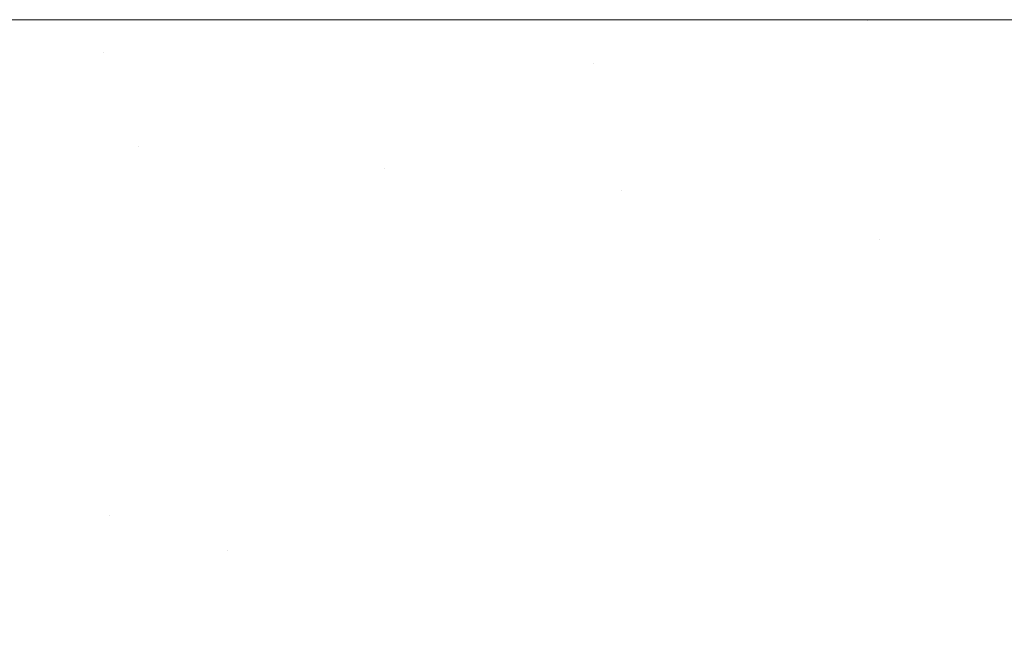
# Model space of a CAD drawing. Header units: centimetres. Extents: x -44.1 to 45.2, y 4.2 to 6.
# Tile 225 of 256: x -14.0666 to -14.014, y 5.967 to 6.0002. Entities that reach past the tile are written whole.
import ezdxf

# ---------------------------------------------------------------- set-up
doc = ezdxf.new("R2010")
doc.units = ezdxf.units.CM
doc.header["$LTSCALE"] = 2.54
doc.layers.add('Lucido design-1', color=7, linetype='Continuous')

# ---------------------------------------------------------------- blocks, each defined once
blk = doc.blocks.new('Gruppo-4-1')
at = {"color": 7, "linetype": 'Continuous', "lineweight": 9}
for points, invisible_edges in [([(-43.918995, 6.000144, -2276.319046), (-8.333029, 6.000212, -2276.32217), (-26.126012, 6.000212, -2276.32217)], 9), ([(-43.918995, 6.000144, -2276.319046), (45.04592, 6.000144, -2276.319046), (9.459954, 6.000212, -2276.32217), (-8.333029, 6.000212, -2276.32217)], 11), ([(-26.126012, 6.000212, -2276.32217), (-14.053981, 6.000212, -2276.536617), (-14.072283, 6.000212, -2276.541394)], 9), ([(-26.126012, 6.000212, -2276.32217), (-14.034641, 6.000212, -2276.532382), (-14.053981, 6.000212, -2276.536617)], 9), ([(-26.126012, 6.000212, -2276.32217), (-14.014352, 6.000212, -2276.528777), (-14.022745, 6.000212, -2276.530268), (-14.034641, 6.000212, -2276.532382)], 9), ([(-26.126012, 6.000212, -2276.32217), (-13.993237, 6.000212, -2276.525887), (-14.014352, 6.000212, -2276.528777)], 9), ([(-26.126012, 6.000212, -2276.32217), (-13.971451, 6.000212, -2276.523786), (-13.973416, 6.000212, -2276.523976)], 9), ([(-13.973416, 6.000212, -2276.523976), (-13.993237, 6.000212, -2276.525887), (-26.126012, 6.000212, -2276.32217)], 10), ([(-13.928939, 6.000212, -2276.52217), (-13.949183, 6.000212, -2276.522535), (-26.126012, 6.000212, -2276.32217), (-8.333029, 6.000212, -2276.32217)], 10), ([(-13.949183, 6.000212, -2276.522535), (-13.971451, 6.000212, -2276.523786), (-26.126012, 6.000212, -2276.32217)], 10), ([(-14.021297, 6.000163, -2276.533169), (-14.07348, 6.000163, -2276.545203), (-14.053981, 6.000212, -2276.536617), (-14.034641, 6.000212, -2276.532382)], 11), ([(-14.07348, 6.000163, -2276.545203), (-14.072283, 6.000212, -2276.541394), (-14.053981, 6.000212, -2276.536617)], 9), ([(-14.034641, 6.000212, -2276.532382), (-14.022745, 6.000212, -2276.530268), (-14.021297, 6.000163, -2276.533169)], 10), ([(-14.021297, 6.000163, -2276.533169), (-14.022745, 6.000212, -2276.530268), (-14.014352, 6.000212, -2276.528777)], 9), ([(-13.972724, 6.000163, -2276.527036), (-14.021297, 6.000163, -2276.533169), (-14.014352, 6.000212, -2276.528777), (-13.993237, 6.000212, -2276.525887)], 11), ([(-43.918995, 6.000144, -2276.319046), (-43.918995, 6.000117, -2276.317808), (45.04592, 6.000117, -2276.317808), (45.04592, 6.000144, -2276.319046)], 10), ([(45.04592, 6.000117, -2276.317808), (-43.918995, 6.000117, -2276.317808), (-43.918995, 5.999831, -2276.313454), (45.04592, 5.999831, -2276.313454)], 5), ([(45.04592, 5.999831, -2276.313454), (-43.918995, 5.999831, -2276.313454), (-43.918995, 5.999356, -2276.309117), (45.04592, 5.999356, -2276.309117)], 5), ([(-14.021297, 6.000163, -2276.533169), (-14.019833, 6.000017, -2276.536164), (-14.07119, 6.000017, -2276.548007), (-14.07348, 6.000163, -2276.545203)], 15), ([(-14.068906, 5.999774, -2276.550803), (-14.07119, 6.000017, -2276.548007), (-14.019833, 6.000017, -2276.536164), (-14.018374, 5.999774, -2276.53915)], 15), ([(-14.018374, 5.999774, -2276.53915), (-14.016921, 5.999434, -2276.542123), (-14.066632, 5.999434, -2276.553587), (-14.068906, 5.999774, -2276.550803)], 15), ([(-13.972724, 6.000163, -2276.527036), (-13.97203, 6.000017, -2276.530129), (-14.019833, 6.000017, -2276.536164), (-14.021297, 6.000163, -2276.533169)], 15), ([(-14.018374, 5.999774, -2276.53915), (-14.019833, 6.000017, -2276.536164), (-13.97203, 6.000017, -2276.530129), (-13.971339, 5.999774, -2276.533212)], 15), ([(-13.971339, 5.999774, -2276.533212), (-13.97065, 5.999434, -2276.536281), (-14.016921, 5.999434, -2276.542123), (-14.018374, 5.999774, -2276.53915)], 15), ([(45.04592, 5.999356, -2276.309117), (-43.918995, 5.999356, -2276.309117), (-43.918995, 5.998693, -2276.304805), (45.04592, 5.998693, -2276.304805)], 5), ([(-14.066632, 5.999434, -2276.553587), (-14.064372, 5.998999, -2276.556354), (-14.089432, 5.998999, -2276.564522)], 11), ([(-14.064372, 5.998999, -2276.556354), (-14.066632, 5.999434, -2276.553587), (-14.016921, 5.999434, -2276.542123), (-14.015477, 5.998999, -2276.545079)], 15), ([(-14.015477, 5.998999, -2276.545079), (-14.016921, 5.999434, -2276.542123), (-13.97065, 5.999434, -2276.536281), (-13.969965, 5.998999, -2276.539333)], 15), ([(45.04592, 5.998693, -2276.304805), (-43.918995, 5.998693, -2276.304805), (-43.918995, 5.997842, -2276.300526), (45.04592, 5.997842, -2276.300526)], 5), ([(-14.089432, 5.998999, -2276.564522), (-14.064372, 5.998999, -2276.556354), (-14.062128, 5.99847, -2276.559102), (-14.086773, 5.99847, -2276.567134)], 15), ([(-14.015477, 5.998999, -2276.545079), (-14.014043, 5.99847, -2276.548013), (-14.062128, 5.99847, -2276.559102), (-14.064372, 5.998999, -2276.556354)], 15), ([(-13.969965, 5.998999, -2276.539333), (-13.969285, 5.99847, -2276.542362), (-14.014043, 5.99847, -2276.548013), (-14.015477, 5.998999, -2276.545079)], 15), ([(-14.086773, 5.99847, -2276.567134), (-14.062128, 5.99847, -2276.559102), (-14.059903, 5.997848, -2276.561825), (-14.084137, 5.997848, -2276.569723)], 15), ([(-14.062128, 5.99847, -2276.559102), (-14.014043, 5.99847, -2276.548013), (-14.035961, 5.997848, -2276.555616)], 11), ([(-14.035961, 5.997848, -2276.555616), (-14.059903, 5.997848, -2276.561825), (-14.062128, 5.99847, -2276.559102)], 11), ([(-14.014043, 5.99847, -2276.548013), (-14.012622, 5.997848, -2276.550922), (-14.035961, 5.997848, -2276.555616)], 11), ([(-14.012622, 5.997848, -2276.550922), (-14.014043, 5.99847, -2276.548013), (-13.969285, 5.99847, -2276.542362), (-13.968612, 5.997848, -2276.545365)], 15), ([(45.04592, 5.997842, -2276.300526), (-43.918995, 5.997842, -2276.300526), (-43.918995, 5.996805, -2276.296288), (45.04592, 5.996805, -2276.296288)], 5), ([(-14.084137, 5.997848, -2276.569723), (-14.059903, 5.997848, -2276.561825), (-14.057702, 5.997135, -2276.564521), (-14.081528, 5.997135, -2276.572286)], 15), ([(-14.034161, 5.997135, -2276.558416), (-14.057702, 5.997135, -2276.564521), (-14.059903, 5.997848, -2276.561825), (-14.035961, 5.997848, -2276.555616)], 15), ([(-14.035961, 5.997848, -2276.555616), (-14.012622, 5.997848, -2276.550922), (-14.011215, 5.997135, -2276.553801), (-14.034161, 5.997135, -2276.558416)], 15), ([(-14.078949, 5.996334, -2276.57482), (-14.081528, 5.997135, -2276.572286), (-14.057702, 5.997135, -2276.564521), (-14.055525, 5.996334, -2276.567185)], 15), ([(-14.055525, 5.996334, -2276.567185), (-14.057702, 5.997135, -2276.564521), (-14.034161, 5.997135, -2276.558416), (-14.032383, 5.996334, -2276.561183)], 15), ([(-14.032383, 5.996334, -2276.561183), (-14.034161, 5.997135, -2276.558416), (-14.011215, 5.997135, -2276.553801), (-14.009824, 5.996334, -2276.556646)], 15), ([(45.04592, 5.996805, -2276.296288), (-43.918995, 5.996805, -2276.296288), (-43.918995, 5.995584, -2276.292099), (45.04592, 5.995584, -2276.292099)], 5), ([(-14.055525, 5.996334, -2276.567185), (-14.053377, 5.995446, -2276.569815), (-14.076404, 5.995446, -2276.57732), (-14.078949, 5.996334, -2276.57482)], 15), ([(-14.032383, 5.996334, -2276.561183), (-14.030628, 5.995446, -2276.563915), (-14.053377, 5.995446, -2276.569815), (-14.055525, 5.996334, -2276.567185)], 15), ([(-14.009824, 5.996334, -2276.556646), (-14.008452, 5.995446, -2276.559455), (-14.030628, 5.995446, -2276.563915), (-14.032383, 5.996334, -2276.561183)], 15), ([(45.04592, 5.995584, -2276.292099), (-43.918995, 5.995584, -2276.292099), (-43.918995, 5.994181, -2276.287968), (45.04592, 5.994181, -2276.287968)], 5), ([(-14.073895, 5.994473, -2276.579784), (-14.076404, 5.995446, -2276.57732), (-14.053377, 5.995446, -2276.569815), (-14.051261, 5.994473, -2276.572407)], 15), ([(-14.051261, 5.994473, -2276.572407), (-14.053377, 5.995446, -2276.569815), (-14.030628, 5.995446, -2276.563915), (-14.028898, 5.994473, -2276.566607)], 15), ([(-14.028898, 5.994473, -2276.566607), (-14.030628, 5.995446, -2276.563915), (-14.008452, 5.995446, -2276.559455), (-14.007099, 5.994473, -2276.562223)], 15), ([(-14.073895, 5.994473, -2276.579784), (-14.051261, 5.994473, -2276.572407), (-14.060289, 5.99342, -2276.57838)], 11), ([(-14.060289, 5.99342, -2276.57838), (-14.071426, 5.99342, -2276.582209), (-14.073895, 5.994473, -2276.579784)], 11), ([(-14.051261, 5.994473, -2276.572407), (-14.049177, 5.99342, -2276.574958), (-14.060289, 5.99342, -2276.57838)], 11), ([(-14.028898, 5.994473, -2276.566607), (-14.027195, 5.99342, -2276.569257), (-14.049177, 5.99342, -2276.574958), (-14.051261, 5.994473, -2276.572407)], 15), ([(-14.007099, 5.994473, -2276.562223), (-14.005768, 5.99342, -2276.564947), (-14.027195, 5.99342, -2276.569257), (-14.028898, 5.994473, -2276.566607)], 15), ([(45.04592, 5.994181, -2276.287968), (-43.918995, 5.994181, -2276.287968), (-43.918995, 5.9926, -2276.283902), (45.04592, 5.9926, -2276.283902)], 5), ([(-14.058053, 5.992287, -2276.580829), (-14.069, 5.992287, -2276.584592), (-14.071426, 5.99342, -2276.582209), (-14.060289, 5.99342, -2276.57838)], 15), ([(-14.060289, 5.99342, -2276.57838), (-14.049177, 5.99342, -2276.574958), (-14.04713, 5.992287, -2276.577465), (-14.058053, 5.992287, -2276.580829)], 15), ([(-14.04713, 5.992287, -2276.577465), (-14.049177, 5.99342, -2276.574958), (-14.027195, 5.99342, -2276.569257), (-14.025522, 5.992287, -2276.571861)], 15), ([(-14.025522, 5.992287, -2276.571861), (-14.027195, 5.99342, -2276.569257), (-14.005768, 5.99342, -2276.564947), (-14.00446, 5.992287, -2276.567625)], 15), ([(45.04592, 5.9926, -2276.283902), (-43.918995, 5.9926, -2276.283902), (-43.918995, 5.990843, -2276.279908), (45.04592, 5.990843, -2276.279908)], 5), ([(-14.079923, 5.992287, -2276.588772), (-14.069, 5.992287, -2276.584592), (-14.066619, 5.991079, -2276.586931), (-14.077356, 5.991079, -2276.59104)], 15), ([(-14.055858, 5.991079, -2276.583232), (-14.066619, 5.991079, -2276.586931), (-14.069, 5.992287, -2276.584592), (-14.058053, 5.992287, -2276.580829)], 15), ([(-14.058053, 5.992287, -2276.580829), (-14.04713, 5.992287, -2276.577465), (-14.04512, 5.991079, -2276.579925), (-14.055858, 5.991079, -2276.583232)], 15), ([(-14.04713, 5.992287, -2276.577465), (-14.025522, 5.992287, -2276.571861), (-14.034449, 5.991079, -2276.576992)], 11), ([(-14.034449, 5.991079, -2276.576992), (-14.04512, 5.991079, -2276.579925), (-14.04713, 5.992287, -2276.577465)], 11), ([(-14.025522, 5.992287, -2276.571861), (-14.02388, 5.991079, -2276.574416), (-14.034449, 5.991079, -2276.576992)], 11), ([(-14.00446, 5.992287, -2276.567625), (-14.003176, 5.991079, -2276.570252), (-14.02388, 5.991079, -2276.574416), (-14.025522, 5.992287, -2276.571861)], 15), ([(45.04592, 5.990843, -2276.279908), (-43.918995, 5.990843, -2276.279908), (-43.918995, 5.988913, -2276.275995), (45.04592, 5.988913, -2276.275995)], 5), ([(-14.077356, 5.991079, -2276.59104), (-14.066619, 5.991079, -2276.586931), (-14.064285, 5.989798, -2276.589223), (-14.074841, 5.989798, -2276.593262)], 15), ([(-14.053707, 5.989798, -2276.585587), (-14.064285, 5.989798, -2276.589223), (-14.066619, 5.991079, -2276.586931), (-14.055858, 5.991079, -2276.583232)], 15), ([(-14.055858, 5.991079, -2276.583232), (-14.04512, 5.991079, -2276.579925), (-14.043151, 5.989798, -2276.582336), (-14.053707, 5.989798, -2276.585587)], 15), ([(-14.032661, 5.989798, -2276.579453), (-14.043151, 5.989798, -2276.582336), (-14.04512, 5.991079, -2276.579925), (-14.034449, 5.991079, -2276.576992)], 15), ([(-14.034449, 5.991079, -2276.576992), (-14.02388, 5.991079, -2276.574416), (-14.022271, 5.989798, -2276.57692), (-14.032661, 5.989798, -2276.579453)], 15), ([(-14.022271, 5.989798, -2276.57692), (-14.02388, 5.991079, -2276.574416), (-14.003176, 5.991079, -2276.570252), (-14.001918, 5.989798, -2276.572827)], 15), ([(-14.074841, 5.989798, -2276.593262), (-14.064285, 5.989798, -2276.589223), (-14.062002, 5.988447, -2276.591467), (-14.072379, 5.988447, -2276.595437)], 15), ([(-14.051602, 5.988447, -2276.587891), (-14.062002, 5.988447, -2276.591467), (-14.064285, 5.989798, -2276.589223), (-14.053707, 5.989798, -2276.585587)], 15), ([(-14.053707, 5.989798, -2276.585587), (-14.043151, 5.989798, -2276.582336), (-14.041224, 5.988447, -2276.584695), (-14.051602, 5.988447, -2276.587891)], 15), ([(-14.030911, 5.988447, -2276.581861), (-14.041224, 5.988447, -2276.584695), (-14.043151, 5.989798, -2276.582336), (-14.032661, 5.989798, -2276.579453)], 15), ([(-14.032661, 5.989798, -2276.579453), (-14.022271, 5.989798, -2276.57692), (-14.020696, 5.988447, -2276.579371), (-14.030911, 5.988447, -2276.581861)], 15), ([(-14.001918, 5.989798, -2276.572827), (-14.000686, 5.988447, -2276.575346), (-14.020696, 5.988447, -2276.579371), (-14.022271, 5.989798, -2276.57692)], 15), ([(45.04592, 5.988913, -2276.275995), (-43.918995, 5.988913, -2276.275995), (-43.918995, 5.986815, -2276.27217), (45.04592, 5.986815, -2276.27217)], 5), ([(-14.072379, 5.988447, -2276.595437), (-14.062002, 5.988447, -2276.591467), (-14.05977, 5.987031, -2276.593658), (-14.069974, 5.987031, -2276.597563)], 15), ([(-14.049544, 5.987031, -2276.590143), (-14.05977, 5.987031, -2276.593658), (-14.062002, 5.988447, -2276.591467), (-14.051602, 5.988447, -2276.587891)], 15), ([(-14.051602, 5.988447, -2276.587891), (-14.041224, 5.988447, -2276.584695), (-14.039341, 5.987031, -2276.587), (-14.049544, 5.987031, -2276.590143)], 15), ([(-14.0292, 5.987031, -2276.584214), (-14.039341, 5.987031, -2276.587), (-14.041224, 5.988447, -2276.584695), (-14.030911, 5.988447, -2276.581861)], 15), ([(-14.030911, 5.988447, -2276.581861), (-14.020696, 5.988447, -2276.579371), (-14.019157, 5.987031, -2276.581766), (-14.0292, 5.987031, -2276.584214)], 15), ([(-14.020696, 5.988447, -2276.579371), (-14.000686, 5.988447, -2276.575346), (-14.009243, 5.987031, -2276.579637)], 11), ([(-14.009243, 5.987031, -2276.579637), (-14.019157, 5.987031, -2276.581766), (-14.020696, 5.988447, -2276.579371)], 11), ([(-14.069974, 5.987031, -2276.597563), (-14.05977, 5.987031, -2276.593658), (-14.057593, 5.985551, -2276.595798), (-14.067626, 5.985551, -2276.599637)], 15), ([(-14.047537, 5.985551, -2276.59234), (-14.057593, 5.985551, -2276.595798), (-14.05977, 5.987031, -2276.593658), (-14.049544, 5.987031, -2276.590143)], 15), ([(-14.049544, 5.987031, -2276.590143), (-14.039341, 5.987031, -2276.587), (-14.037504, 5.985551, -2276.58925), (-14.047537, 5.985551, -2276.59234)], 15), ([(-14.027532, 5.985551, -2276.58651), (-14.037504, 5.985551, -2276.58925), (-14.039341, 5.987031, -2276.587), (-14.0292, 5.987031, -2276.584214)], 15), ([(-14.0292, 5.987031, -2276.584214), (-14.019157, 5.987031, -2276.581766), (-14.017656, 5.985551, -2276.584103), (-14.027532, 5.985551, -2276.58651)], 15), ([(-14.007906, 5.985551, -2276.582009), (-14.017656, 5.985551, -2276.584103), (-14.019157, 5.987031, -2276.581766), (-14.009243, 5.987031, -2276.579637)], 15), ([(45.04592, 5.985531, -2276.270055), (45.04592, 5.986815, -2276.27217), (-43.918995, 5.986815, -2276.27217), (-43.918995, 5.985531, -2276.270055)], 10), ([(-43.918995, 5.985531, -2276.270055), (-43.918995, 5.984551, -2276.26844), (45.04592, 5.984551, -2276.26844), (45.04592, 5.985531, -2276.270055)], 10), ([(-14.065339, 5.984013, -2276.601658), (-14.075137, 5.984013, -2276.605823), (-14.077589, 5.985551, -2276.603871), (-14.067626, 5.985551, -2276.599637)], 15), ([(-14.067626, 5.985551, -2276.599637), (-14.057593, 5.985551, -2276.595798), (-14.05547, 5.984013, -2276.597882), (-14.065339, 5.984013, -2276.601658)], 15), ([(-14.045581, 5.984013, -2276.594482), (-14.05547, 5.984013, -2276.597882), (-14.057593, 5.985551, -2276.595798), (-14.047537, 5.985551, -2276.59234)], 15), ([(-14.047537, 5.985551, -2276.59234), (-14.037504, 5.985551, -2276.58925), (-14.035713, 5.984013, -2276.591443), (-14.045581, 5.984013, -2276.594482)], 15), ([(-14.025905, 5.984013, -2276.588748), (-14.035713, 5.984013, -2276.591443), (-14.037504, 5.985551, -2276.58925), (-14.027532, 5.985551, -2276.58651)], 15), ([(-14.027532, 5.985551, -2276.58651), (-14.017656, 5.985551, -2276.584103), (-14.016192, 5.984013, -2276.58638), (-14.025905, 5.984013, -2276.588748)], 15), ([(-14.006604, 5.984013, -2276.584321), (-14.016192, 5.984013, -2276.58638), (-14.017656, 5.985551, -2276.584103), (-14.007906, 5.985551, -2276.582009)], 15), ([(45.04592, 5.983999, -2276.267613), (45.04592, 5.984551, -2276.26844), (-43.918995, 5.984551, -2276.26844), (-43.918995, 5.983999, -2276.267613)], 10), ([(-43.918995, 5.983999, -2276.267613), (-43.918995, 5.982127, -2276.264812), (45.04592, 5.982127, -2276.264812), (45.04592, 5.983999, -2276.267613)], 10), ([(-14.063112, 5.982418, -2276.603625), (-14.072751, 5.982418, -2276.607722), (-14.075137, 5.984013, -2276.605823), (-14.065339, 5.984013, -2276.601658)], 15), ([(-14.065339, 5.984013, -2276.601658), (-14.05547, 5.984013, -2276.597882), (-14.053405, 5.982418, -2276.599911), (-14.063112, 5.982418, -2276.603625)], 15), ([(-14.043677, 5.982418, -2276.596566), (-14.053405, 5.982418, -2276.599911), (-14.05547, 5.984013, -2276.597882), (-14.045581, 5.984013, -2276.594482)], 15), ([(-14.045581, 5.984013, -2276.594482), (-14.035713, 5.984013, -2276.591443), (-14.03397, 5.982418, -2276.593576), (-14.043677, 5.982418, -2276.596566)], 15), ([(-14.024323, 5.982418, -2276.590925), (-14.03397, 5.982418, -2276.593576), (-14.035713, 5.984013, -2276.591443), (-14.025905, 5.984013, -2276.588748)], 15), ([(-14.025905, 5.984013, -2276.588748), (-14.016192, 5.984013, -2276.58638), (-14.014768, 5.982418, -2276.588596), (-14.024323, 5.982418, -2276.590925)], 15), ([(-14.005336, 5.982418, -2276.586571), (-14.014768, 5.982418, -2276.588596), (-14.016192, 5.984013, -2276.58638), (-14.006604, 5.984013, -2276.584321)], 15), ([(-14.070432, 5.980772, -2276.609567), (-14.072751, 5.982418, -2276.607722), (-14.063112, 5.982418, -2276.603625), (-14.060949, 5.980772, -2276.605536)], 15), ([(-14.060949, 5.980772, -2276.605536), (-14.063112, 5.982418, -2276.603625), (-14.053405, 5.982418, -2276.599911), (-14.051398, 5.980772, -2276.601882)], 15), ([(-14.041827, 5.980772, -2276.598591), (-14.051398, 5.980772, -2276.601882), (-14.053405, 5.982418, -2276.599911), (-14.043677, 5.982418, -2276.596566)], 15), ([(-14.043677, 5.982418, -2276.596566), (-14.03397, 5.982418, -2276.593576), (-14.032277, 5.980772, -2276.59565), (-14.041827, 5.980772, -2276.598591)], 15), ([(-14.022785, 5.980772, -2276.593042), (-14.032277, 5.980772, -2276.59565), (-14.03397, 5.982418, -2276.593576), (-14.024323, 5.982418, -2276.590925)], 15), ([(-14.024323, 5.982418, -2276.590925), (-14.014768, 5.982418, -2276.588596), (-14.013384, 5.980772, -2276.59075), (-14.022785, 5.980772, -2276.593042)], 15), ([(-14.004104, 5.980772, -2276.588757), (-14.013384, 5.980772, -2276.59075), (-14.014768, 5.982418, -2276.588596), (-14.005336, 5.982418, -2276.586571)], 15), ([(45.04592, 5.982127, -2276.264812), (-43.918995, 5.982127, -2276.264812), (-43.918995, 5.979547, -2276.261294), (45.04592, 5.979547, -2276.261294)], 5), ([(-14.060949, 5.980772, -2276.605536), (-14.058849, 5.979077, -2276.607391), (-14.068182, 5.979077, -2276.611358), (-14.070432, 5.980772, -2276.609567)], 15), ([(-14.051398, 5.980772, -2276.601882), (-14.049451, 5.979077, -2276.603795), (-14.058849, 5.979077, -2276.607391), (-14.060949, 5.980772, -2276.605536)], 15), ([(-14.040032, 5.979077, -2276.600557), (-14.049451, 5.979077, -2276.603795), (-14.051398, 5.980772, -2276.601882), (-14.041827, 5.980772, -2276.598591)], 15), ([(-14.041827, 5.980772, -2276.598591), (-14.032277, 5.980772, -2276.59565), (-14.030633, 5.979077, -2276.597662), (-14.040032, 5.979077, -2276.600557)], 15), ([(-14.021292, 5.979077, -2276.595095), (-14.030633, 5.979077, -2276.597662), (-14.032277, 5.980772, -2276.59565), (-14.022785, 5.980772, -2276.593042)], 15), ([(-14.022785, 5.980772, -2276.593042), (-14.013384, 5.980772, -2276.59075), (-14.012041, 5.979077, -2276.59284), (-14.021292, 5.979077, -2276.595095)], 15), ([(45.04592, 5.979547, -2276.261294), (-43.918995, 5.979547, -2276.261294), (-43.918995, 5.976816, -2276.257891), (45.04592, 5.976816, -2276.257891)], 5), ([(-14.068182, 5.979077, -2276.611358), (-14.066001, 5.977336, -2276.613093), (-14.070554, 5.977336, -2276.615185)], 11), ([(-14.066001, 5.977336, -2276.613093), (-14.068182, 5.979077, -2276.611358), (-14.058849, 5.979077, -2276.607391), (-14.056815, 5.977336, -2276.609189)], 15), ([(-14.056815, 5.977336, -2276.609189), (-14.058849, 5.979077, -2276.607391), (-14.049451, 5.979077, -2276.603795), (-14.047563, 5.977336, -2276.605649)], 15), ([(-14.038292, 5.977336, -2276.602461), (-14.047563, 5.977336, -2276.605649), (-14.049451, 5.979077, -2276.603795), (-14.040032, 5.979077, -2276.600557)], 15), ([(-14.040032, 5.979077, -2276.600557), (-14.030633, 5.979077, -2276.597662), (-14.029041, 5.977336, -2276.599612), (-14.038292, 5.977336, -2276.602461)], 15), ([(-14.019846, 5.977336, -2276.597085), (-14.029041, 5.977336, -2276.599612), (-14.030633, 5.979077, -2276.597662), (-14.021292, 5.979077, -2276.595095)], 15), ([(-14.021292, 5.979077, -2276.595095), (-14.012041, 5.979077, -2276.59284), (-14.01074, 5.977336, -2276.594866), (-14.019846, 5.977336, -2276.597085)], 15), ([(-14.070554, 5.977336, -2276.615185), (-14.066001, 5.977336, -2276.613093), (-14.063891, 5.975554, -2276.614773), (-14.068374, 5.975554, -2276.616833)], 15), ([(-14.056815, 5.977336, -2276.609189), (-14.054846, 5.975554, -2276.610928), (-14.063891, 5.975554, -2276.614773), (-14.066001, 5.977336, -2276.613093)], 15), ([(-14.047563, 5.977336, -2276.605649), (-14.045737, 5.975554, -2276.607443), (-14.054846, 5.975554, -2276.610928), (-14.056815, 5.977336, -2276.609189)], 15), ([(-14.036608, 5.975554, -2276.604304), (-14.045737, 5.975554, -2276.607443), (-14.047563, 5.977336, -2276.605649), (-14.038292, 5.977336, -2276.602461)], 15), ([(-14.038292, 5.977336, -2276.602461), (-14.029041, 5.977336, -2276.599612), (-14.027499, 5.975554, -2276.601499), (-14.036608, 5.975554, -2276.604304)], 15), ([(-14.018446, 5.975554, -2276.599011), (-14.027499, 5.975554, -2276.601499), (-14.029041, 5.977336, -2276.599612), (-14.019846, 5.977336, -2276.597085)], 15), ([(-14.019846, 5.977336, -2276.597085), (-14.01074, 5.977336, -2276.594866), (-14.00948, 5.975554, -2276.596826), (-14.018446, 5.975554, -2276.599011)], 15), ([(45.04592, 5.976816, -2276.257891), (-43.918995, 5.976816, -2276.257891), (-43.918995, 5.97394, -2276.254611), (45.04592, 5.97394, -2276.254611)], 5), ([(-14.066267, 5.973735, -2276.618425), (-14.070648, 5.973735, -2276.620545), (-14.072823, 5.975554, -2276.618986), (-14.068374, 5.975554, -2276.616833)], 15), ([(-14.068374, 5.975554, -2276.616833), (-14.063891, 5.975554, -2276.614773), (-14.061851, 5.973735, -2276.616396), (-14.066267, 5.973735, -2276.618425)], 15), ([(-14.061851, 5.973735, -2276.616396), (-14.063891, 5.975554, -2276.614773), (-14.054846, 5.975554, -2276.610928), (-14.052943, 5.973735, -2276.612609)], 15), ([(-14.052943, 5.973735, -2276.612609), (-14.054846, 5.975554, -2276.610928), (-14.045737, 5.975554, -2276.607443), (-14.043972, 5.973735, -2276.609177)], 15), ([(-14.043972, 5.973735, -2276.609177), (-14.045737, 5.975554, -2276.607443), (-14.036608, 5.975554, -2276.604304), (-14.034981, 5.973735, -2276.606086)], 15), ([(-14.034981, 5.973735, -2276.606086), (-14.036608, 5.975554, -2276.604304), (-14.027499, 5.975554, -2276.601499), (-14.02601, 5.973735, -2276.603323)], 15), ([(-14.017093, 5.973735, -2276.600873), (-14.02601, 5.973735, -2276.603323), (-14.027499, 5.975554, -2276.601499), (-14.018446, 5.975554, -2276.599011)], 15), ([(-14.018446, 5.975554, -2276.599011), (-14.00948, 5.975554, -2276.596826), (-14.008263, 5.973735, -2276.59872), (-14.017093, 5.973735, -2276.600873)], 15), ([(45.04592, 5.97394, -2276.254611), (-43.918995, 5.97394, -2276.254611), (-43.918995, 5.970923, -2276.251459), (45.04592, 5.970923, -2276.251459)], 5), ([(-14.064233, 5.97188, -2276.619961), (-14.06855, 5.97188, -2276.62205), (-14.070648, 5.973735, -2276.620545), (-14.066267, 5.973735, -2276.618425)], 15), ([(-14.066267, 5.973735, -2276.618425), (-14.061851, 5.973735, -2276.616396), (-14.059883, 5.97188, -2276.617962), (-14.064233, 5.97188, -2276.619961)], 15), ([(-14.061851, 5.973735, -2276.616396), (-14.052943, 5.973735, -2276.612609), (-14.055506, 5.97188, -2276.616053)], 11), ([(-14.055506, 5.97188, -2276.616053), (-14.059883, 5.97188, -2276.617962), (-14.061851, 5.973735, -2276.616396)], 11), ([(-14.052943, 5.973735, -2276.612609), (-14.051107, 5.97188, -2276.614232), (-14.055506, 5.97188, -2276.616053)], 11), ([(-14.043972, 5.973735, -2276.609177), (-14.042268, 5.97188, -2276.61085), (-14.051107, 5.97188, -2276.614232), (-14.052943, 5.973735, -2276.612609)], 15), ([(-14.034981, 5.973735, -2276.606086), (-14.033411, 5.97188, -2276.607805), (-14.042268, 5.97188, -2276.61085), (-14.043972, 5.973735, -2276.609177)], 15), ([(-14.02601, 5.973735, -2276.603323), (-14.024572, 5.97188, -2276.605082), (-14.033411, 5.97188, -2276.607805), (-14.034981, 5.973735, -2276.606086)], 15), ([(-14.015788, 5.97188, -2276.602669), (-14.024572, 5.97188, -2276.605082), (-14.02601, 5.973735, -2276.603323), (-14.017093, 5.973735, -2276.600873)], 15), ([(-14.017093, 5.973735, -2276.600873), (-14.008263, 5.973735, -2276.59872), (-14.007089, 5.97188, -2276.600548), (-14.015788, 5.97188, -2276.602669)], 15), ([(-14.072826, 5.97188, -2276.624231), (-14.06855, 5.97188, -2276.62205), (-14.066527, 5.969994, -2276.623501), (-14.070742, 5.969994, -2276.62565)], 15), ([(-14.062273, 5.969994, -2276.621441), (-14.066527, 5.969994, -2276.623501), (-14.06855, 5.97188, -2276.62205), (-14.064233, 5.97188, -2276.619961)], 15), ([(-14.064233, 5.97188, -2276.619961), (-14.059883, 5.97188, -2276.617962), (-14.057986, 5.969994, -2276.619472), (-14.062273, 5.969994, -2276.621441)], 15), ([(-14.053672, 5.969994, -2276.61759), (-14.057986, 5.969994, -2276.619472), (-14.059883, 5.97188, -2276.617962), (-14.055506, 5.97188, -2276.616053)], 15), ([(-14.055506, 5.97188, -2276.616053), (-14.051107, 5.97188, -2276.614232), (-14.049337, 5.969994, -2276.615795), (-14.053672, 5.969994, -2276.61759)], 15), ([(-14.049337, 5.969994, -2276.615795), (-14.051107, 5.97188, -2276.614232), (-14.042268, 5.97188, -2276.61085), (-14.040627, 5.969994, -2276.612462)], 15), ([(-14.040627, 5.969994, -2276.612462), (-14.042268, 5.97188, -2276.61085), (-14.033411, 5.97188, -2276.607805), (-14.031897, 5.969994, -2276.609461)], 15), ([(-14.031897, 5.969994, -2276.609461), (-14.033411, 5.97188, -2276.607805), (-14.024572, 5.97188, -2276.605082), (-14.023187, 5.969994, -2276.606778)], 15), ([(-14.01453, 5.969994, -2276.6044), (-14.023187, 5.969994, -2276.606778), (-14.024572, 5.97188, -2276.605082), (-14.015788, 5.97188, -2276.602669)], 15), ([(-14.015788, 5.97188, -2276.602669), (-14.007089, 5.97188, -2276.600548), (-14.005957, 5.969994, -2276.60231), (-14.01453, 5.969994, -2276.6044)], 15), ([(45.04592, 5.970923, -2276.251459), (-43.918995, 5.970923, -2276.251459), (-43.918995, 5.967771, -2276.248442), (45.04592, 5.967771, -2276.248442)], 5), ([(-14.070742, 5.969994, -2276.62565), (-14.066527, 5.969994, -2276.623501), (-14.064581, 5.968081, -2276.624896), (-14.068736, 5.968081, -2276.627015)], 15), ([(-14.060388, 5.968081, -2276.622866), (-14.064581, 5.968081, -2276.624896), (-14.066527, 5.969994, -2276.623501), (-14.062273, 5.969994, -2276.621441)], 15), ([(-14.062273, 5.969994, -2276.621441), (-14.057986, 5.969994, -2276.619472), (-14.056161, 5.968081, -2276.620924), (-14.060388, 5.968081, -2276.622866)], 15), ([(-14.051908, 5.968081, -2276.619069), (-14.056161, 5.968081, -2276.620924), (-14.057986, 5.969994, -2276.619472), (-14.053672, 5.969994, -2276.61759)], 15), ([(-14.053672, 5.969994, -2276.61759), (-14.049337, 5.969994, -2276.615795), (-14.047634, 5.968081, -2276.6173), (-14.051908, 5.968081, -2276.619069)], 15), ([(-14.040627, 5.969994, -2276.612462), (-14.039047, 5.968081, -2276.614014), (-14.047634, 5.968081, -2276.6173), (-14.049337, 5.969994, -2276.615795)], 15), ([(-14.031897, 5.969994, -2276.609461), (-14.030441, 5.968081, -2276.611055), (-14.039047, 5.968081, -2276.614014), (-14.040627, 5.969994, -2276.612462)], 15), ([(-14.023187, 5.969994, -2276.606778), (-14.021854, 5.968081, -2276.608411), (-14.030441, 5.968081, -2276.611055), (-14.031897, 5.969994, -2276.609461)], 15), ([(-14.013319, 5.968081, -2276.606065), (-14.021854, 5.968081, -2276.608411), (-14.023187, 5.969994, -2276.606778), (-14.01453, 5.969994, -2276.6044)], 15), ([(-14.01453, 5.969994, -2276.6044), (-14.005957, 5.969994, -2276.60231), (-14.004867, 5.968081, -2276.604005), (-14.013319, 5.968081, -2276.606065)], 15), ([(-14.068736, 5.968081, -2276.627015), (-14.064581, 5.968081, -2276.624896), (-14.062711, 5.966143, -2276.626237), (-14.066809, 5.966143, -2276.628327)], 15), ([(-14.058575, 5.966143, -2276.624235), (-14.062711, 5.966143, -2276.626237), (-14.064581, 5.968081, -2276.624896), (-14.060388, 5.968081, -2276.622866)], 15), ([(-14.060388, 5.968081, -2276.622866), (-14.056161, 5.968081, -2276.620924), (-14.054407, 5.966143, -2276.62232), (-14.058575, 5.966143, -2276.624235)], 15), ([(-14.050213, 5.966143, -2276.62049), (-14.054407, 5.966143, -2276.62232), (-14.056161, 5.968081, -2276.620924), (-14.051908, 5.968081, -2276.619069)], 15), ([(-14.051908, 5.968081, -2276.619069), (-14.047634, 5.968081, -2276.6173), (-14.045998, 5.966143, -2276.618746), (-14.050213, 5.966143, -2276.62049)], 15), ([(-14.045998, 5.966143, -2276.618746), (-14.047634, 5.968081, -2276.6173), (-14.039047, 5.968081, -2276.614014), (-14.037529, 5.966143, -2276.615505)], 15), ([(-14.037529, 5.966143, -2276.615505), (-14.039047, 5.968081, -2276.614014), (-14.030441, 5.968081, -2276.611055), (-14.029042, 5.966143, -2276.612587)], 15), ([(-14.029042, 5.966143, -2276.612587), (-14.030441, 5.968081, -2276.611055), (-14.021854, 5.968081, -2276.608411), (-14.020573, 5.966143, -2276.609979)], 15), ([(-14.020573, 5.966143, -2276.609979), (-14.021854, 5.968081, -2276.608411), (-14.013319, 5.968081, -2276.606065), (-14.012156, 5.966143, -2276.607666)], 15), ([(45.04592, 5.967771, -2276.248442), (-43.918995, 5.967771, -2276.248442), (-43.918995, 5.964491, -2276.245566), (45.04592, 5.964491, -2276.245566)], 5)]:
    blk.add_3dface(points, dxfattribs=dict(at, invisible_edges=invisible_edges))
blk = doc.blocks.new('Gruppo-5-1')
at = {"color": 7}
blk.add_blockref('Gruppo-4-1', (0, 0), dxfattribs=at)

msp = doc.modelspace()

# ---------------------------------------------------------------- block references
at = {"layer": 'Lucido design-1', "color": 7}
msp.add_blockref('Gruppo-5-1', (0, 0), dxfattribs=at)

doc.saveas('drawing.dxf')
